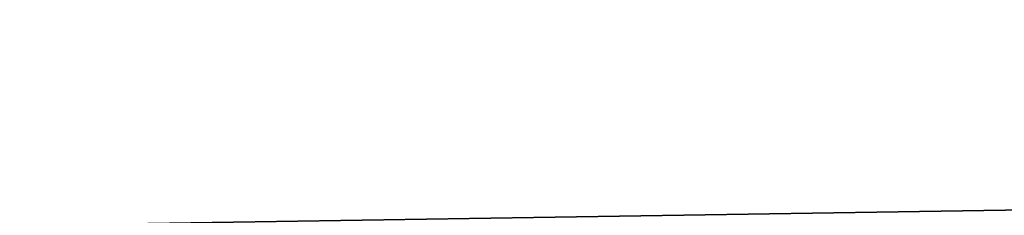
# Model space of a CAD drawing. Header units: millimetres. Extents: x -522 to 188, y -54 to 63.
# Tile 115 of 256: x -4.47452 to -4.45726, y -36.79657 to -36.79313. Entities that reach past the tile are written whole.
import ezdxf

# ---------------------------------------------------------------- set-up
doc = ezdxf.new("R2010")
doc.units = ezdxf.units.MM
doc.header["$LTSCALE"] = 65.185185
for name, color, linetype in [('1', 7, 'CONTINUOUS'), ('2', 7, 'CONTINUOUS'), ('8', 7, 'CONTINUOUS'), ('9', 7, 'CONTINUOUS')]:
    doc.layers.add(name, color=color, linetype=linetype)

msp = doc.modelspace()

# ---------------------------------------------------------------- linework, layer by layer
at = {"layer": '1', "color": 7, "linetype": 'Continuous'}
for points in [[(-4.178713, 23, -12.310092), (-4.974943, -36.8, -12.010406), (-4.949747, 4.846688, -12.020815), (-4.178713, 23, -12.310092)], [(-4.974943, -36.8, -12.010406), (-4.178713, 23, -12.310092), (-4.178775, -36.8, -12.310068), (-4.974943, -36.8, -12.010406)]]:
    msp.add_3dface(points, dxfattribs=at)
at = {"layer": '2', "color": 7, "linetype": 'Continuous'}
for points in [[(-4.178775, -36.8, 12.310068), (-4.974885, 23, 12.010434), (-4.974943, -36.8, 12.010406), (-4.178775, -36.8, 12.310068)], [(-4.178713, 23, 12.310092), (-4.974885, 23, 12.010434), (-4.178775, -36.8, 12.310068), (-4.178713, 23, 12.310092)]]:
    msp.add_3dface(points, dxfattribs=at)
at = {"layer": '8', "color": 3, "linetype": 'Continuous'}
for points in [[(-4.217377, -36.792709, -10.181648), (-4.68162, -36.8, -9.843395), (-4.874259, -36.792709, -9.884019), (-4.217377, -36.792709, -10.181648)], [(-4.342762, -36.8, -9.997512), (-4.68162, -36.8, -9.843395), (-4.217377, -36.792709, -10.181648), (-4.342762, -36.8, -9.997512)]]:
    msp.add_3dface(points, dxfattribs=at)
at = {"layer": '9', "color": 3, "linetype": 'Continuous'}
for points in [[(-4.874259, -36.792709, 9.884019), (-4.342761, -36.8, 9.997512), (-4.217377, -36.792709, 10.181648), (-4.874259, -36.792709, 9.884019)], [(-4.681619, -36.8, 9.843396), (-4.342761, -36.8, 9.997512), (-4.874259, -36.792709, 9.884019), (-4.681619, -36.8, 9.843396)]]:
    msp.add_3dface(points, dxfattribs=at)

doc.saveas('drawing.dxf')
